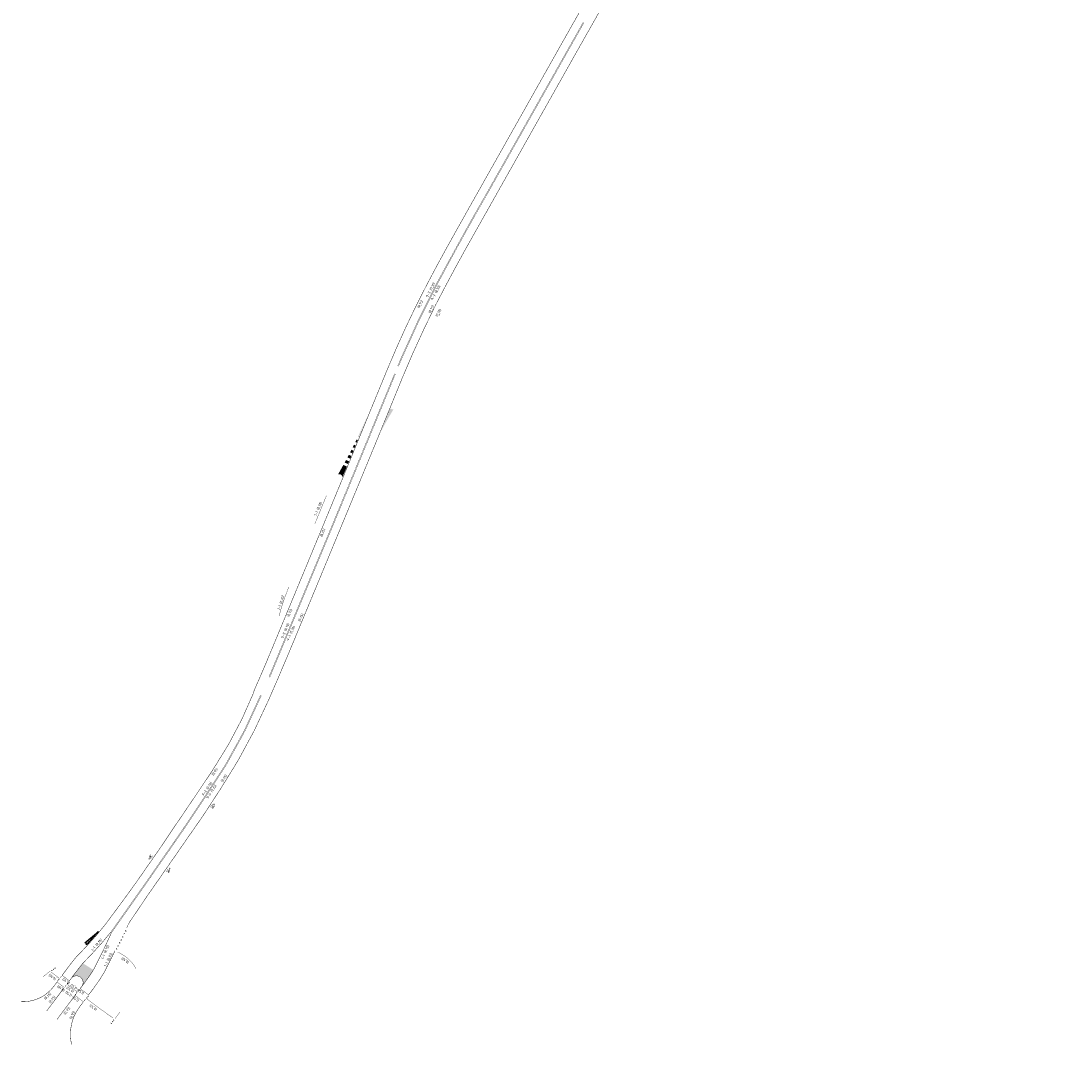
# Model space of a CAD drawing. Extents: x 117783 to 130571, y 447689 to 453929.
# Tile 5 of 22: x 124110 to 124484, y 449875 to 450240. Entities that reach past the tile are written whole.
import ezdxf

# ---------------------------------------------------------------- set-up
doc = ezdxf.new("R2010")
doc.units = 0
doc.header["$LTSCALE"] = 4
doc.header["$MEASUREMENT"] = 0
for name, pattern in [('030270', [0.75, 0.0675, -0.6825]), ('050050', [0.25, 0.1175, -0.1325]), ('11', [0.5, 0.25, -0.25]), ('93', [3, 2.25, -0.75])]:
    doc.linetypes.add(name, pattern=pattern)
for name, color, linetype in [('TM-ASS-T_9-3_10', 7, '93'), ('TM-ASS-T_C_10', 7, 'CONTINUOUS'), ('TM-KTS-T_1-1_10', 7, '11'), ('TM-KTS-T_C_15', 7, 'CONTINUOUS'), ('TM-L_03-27_10', 7, '030270'), ('TM-L_05-05_10', 7, '050050'), ('TM-L_1-1_10', 7, '11'), ('TM-L_1-1_15', 7, '11'), ('TM-L_9-3_10', 7, '93'), ('TM-L_C_10', 7, 'CONTINUOUS'), ('TM-L_C_15', 7, 'CONTINUOUS'), ('TM-SYMBOOL', 7, 'CONTINUOUS'), ('TM-SYMBOOL-T', 7, 'CONTINUOUS'), ('TM-T025TEKST', 7, 'CONTINUOUS')]:
    doc.layers.add(name, color=color, linetype=linetype)
doc.styles.add('ISO', font='ISO')

# ---------------------------------------------------------------- blocks, each defined once
blk = doc.blocks.new('dht')
at = {"layer": 'TM-SYMBOOL'}
blk.add_hatch(color=256, dxfattribs=at).paths.add_polyline_path([(0, 0), (0, 0.5), (0.47, 0.25)])
blk = doc.blocks.new('fiets-m')
at = {"layer": 'TM-SYMBOOL'}
h = blk.add_hatch(color=256, dxfattribs=at)
edge = h.paths.add_edge_path(flags=16)
edge.add_arc((-3.49, 9.27), 9.61, 292.5095, 293.2043)
edge.add_line((0.3, 0.44), (0.32, 0.45))
edge.add_arc((0.18, 0.77), 0.347, 293.6491, 297.6556)
edge.add_arc((0.31, 0.51), 0.0541, 297.2646, 308.4699)
edge.add_arc((0.33, 0.49), 0.0288, 307.8469, 322.2905)
edge.add_arc((0.33, 0.49), 0.0304, 325.5683, 349.2473)
edge.add_line((0.36, 0.48), (0.36, 0.49))
edge.add_arc((0.16, 0.51), 0.205, 352.5698, 357.023)
edge.add_arc((-0.4, 0.55), 0.765, 356.7769, 359.4107)
edge.add_arc((-0.76, 0.55), 1.12, 359.136, 361.1809)
edge.add_arc((-0.1, 0.57), 0.462, 0.7169, 4.8728)
edge.add_arc((0.19, 0.6), 0.167, 4.864, 10.1935)
edge.add_arc((0.28, 0.61), 0.0774, 10.1092, 18.6299)
edge.add_arc((0.31, 0.62), 0.0491, 18.9645, 43.7705)
edge.add_arc((0.29, 0.6), 0.0799, 44.294, 63.1574)
edge.add_line((0.32, 0.67), (0.32, 0.67))
edge.add_line((0.32, 0.67), (0.31, 0.68))
edge.add_line((0.31, 0.68), (0.3, 0.68))
edge.add_line((0.3, 0.68), (0.29, 0.68))
edge.add_line((0.29, 0.68), (0.27, 0.68))
edge.add_line((0.27, 0.68), (0.25, 0.68))
edge.add_arc((0.21, -1.4), 2.08, 88.9631, 90.9168)
edge.add_line((0.18, 0.68), (0.18, 0.68))
edge.add_line((0.18, 0.68), (0.18, 0.71))
edge.add_arc((1.87, 0.48), 1.71, 170.7607, 172.287, ccw=False)
edge.add_arc((1.21, 0.59), 1.03, 166.6345, 170.8416, ccw=False)
edge.add_arc((1.02, 0.64), 0.835, 162.4672, 167.2442, ccw=False)
edge.add_arc((0.55, 0.79), 0.346, 155.096, 162.4465, ccw=False)
edge.add_arc((0.43, 0.85), 0.216, 142.2354, 154.8175, ccw=False)
edge.add_arc((0.66, 0.67), 0.499, 138.287, 142.3444, ccw=False)
edge.add_arc((0.4, 0.91), 0.15, 131.0848, 138.8441, ccw=False)
edge.add_arc((0.33, 0.99), 0.0394, 99.9358, 132.3193, ccw=False)
edge.add_arc((0.33, 0.98), 0.0548, 74.1147, 100.1104, ccw=False)
edge.add_arc((0.32, 0.96), 0.074, 51.6415, 73.2301, ccw=False)
edge.add_arc((0.28, 0.9), 0.145, 40.6522, 52.0791, ccw=False)
edge.add_arc((0.18, 0.81), 0.28, 33.5288, 40.645, ccw=False)
edge.add_arc((0.07, 0.73), 0.417, 27.6605, 34.0674, ccw=False)
edge.add_arc((0.3, 0.86), 0.151, 18.3027, 27.2561, ccw=False)
edge.add_arc((-1.21, 0.33), 1.75, 16.9575, 19.0635, ccw=False)
edge.add_arc((-0.25, 0.63), 0.745, 10.0439, 16.6858, ccw=False)
edge.add_arc((-0.31, 0.62), 0.809, 3.6527, 9.697, ccw=False)
edge.add_arc((-2.6, 0.48), 3.1, 1.8498, 3.5252, ccw=False)
edge.add_arc((-0.32, 0.55), 0.815, -1.051, 2.2199, ccw=False)
edge.add_arc((-0.31, 0.56), 0.809, 355.2232, 358.5776, ccw=False)
edge.add_arc((-2.38, 0.73), 2.89, 353.6648, 355.3433, ccw=False)
edge.add_arc((-0.54, 0.52), 1.03, 350.6274, 353.739, ccw=False)
edge.add_arc((-0.02, 0.44), 0.51, 346.1666, 350.433, ccw=False)
edge.add_arc((-0.06, 0.45), 0.552, 337.2734, 345.7855, ccw=False)
edge.add_arc((-0.09, 0.46), 0.58, 332.088, 337.0295, ccw=False)
edge.add_arc((0.27, 0.27), 0.173, 324.0532, 334.0421, ccw=False)
edge.add_arc((0.28, 0.27), 0.166, 310.7941, 322.1905, ccw=False)
edge.add_arc((0.29, 0.25), 0.15, 305.8959, 312.0013, ccw=False)
edge.add_arc((0.33, 0.19), 0.0722, 296.937, 305.8879, ccw=False)
edge.add_arc((0.34, 0.17), 0.0468, 275.5613, 297.2526, ccw=False)
edge.add_arc((0.34, 0.17), 0.0522, 254.4892, 274.799, ccw=False)
edge.add_arc((0.35, 0.2), 0.0835, 221.6529, 254.1147, ccw=False)
edge.add_arc((0.4, 0.25), 0.152, 216.2959, 222.2107, ccw=False)
edge.add_arc((0.59, 0.38), 0.38, 212.4645, 216.4415, ccw=False)
edge.add_arc((0.69, 0.46), 0.508, 207.3789, 212.65, ccw=False)
edge.add_arc((0.6, 0.41), 0.406, 197.1187, 207.4515, ccw=False)
edge.add_arc((0.75, 0.44), 0.563, 192.0768, 195.9743, ccw=False)
edge.add_arc((2.69, 0.86), 2.54, 190.4725, 192.034, ccw=False)
edge = h.paths.add_edge_path(flags=16)
edge.add_arc((-9.05, 1.76), 8.78, 353.7519, 354.9822, ccw=False)
edge.add_arc((-1.72, 0.97), 1.4, 349.5299, 353.4809, ccw=False)
edge.add_arc((-0.94, 0.83), 0.608, 342.0121, 348.8924, ccw=False)
edge.add_arc((-1.15, 0.9), 0.829, 338.0506, 341.7081, ccw=False)
edge.add_arc((-1.67, 1.11), 1.39, 336.1766, 338.0951, ccw=False)
edge.add_line((-0.4, 0.55), (-0.35, 0.53))
edge.add_arc((-2.31, 1.36), 2.12, 337.0367, 338.6389)
edge.add_arc((-1.32, 0.97), 1.07, 338.6146, 340.9508)
edge.add_arc((-0.85, 0.81), 0.564, 340.8299, 346.6999)
edge.add_arc((-1.04, 0.85), 0.76, 346.6305, 350.8581)
edge.add_arc((-2.54, 1.09), 2.28, 351.0154, 352.9279)
edge.add_arc((-7.42, 1.69), 7.19, 352.9836, 353.9135)
edge.add_arc((-2.68, 0.12), 2.54, 17.1753, 18.5215, ccw=False)
edge.add_arc((-1.41, 0.51), 1.22, 14.3147, 17.2413, ccw=False)
edge.add_arc((-0.95, 0.63), 0.743, 8.0694, 13.9336, ccw=False)
edge.add_arc((-0.95, 0.63), 0.744, 4.2781, 8.0327, ccw=False)
edge.add_arc((-1.91, 0.56), 1.71, 2.0673, 4.1995, ccw=False)
edge.add_arc((-1.97, 0.53), 1.76, 0.7912, 2.8797, ccw=False)
edge.add_arc((-0.86, 0.55), 0.652, -3.709, 0.4304, ccw=False)
edge.add_arc((-2.73, 0.69), 2.53, 353.5962, 355.9419, ccw=False)
edge.add_arc((-1.12, 0.5), 0.905, 349.7762, 353.9199, ccw=False)
edge.add_arc((-0.73, 0.44), 0.517, 337.892, 349.2549, ccw=False)
edge.add_arc((-0.79, 0.46), 0.581, 331.6837, 337.8785, ccw=False)
edge.add_arc((-0.41, 0.25), 0.14, 319.7808, 333.5041, ccw=False)
edge.add_arc((-0.44, 0.28), 0.186, 311.152, 318.7978, ccw=False)
edge.add_arc((-0.4, 0.23), 0.119, 301.33, 312.6575, ccw=False)
edge.add_arc((-0.36, 0.17), 0.0473, 266.8353, 301.3852, ccw=False)
edge.add_arc((-0.36, 0.18), 0.0583, 251.1751, 266.2847, ccw=False)
edge.add_arc((-0.35, 0.2), 0.0824, 236.6403, 251.3439, ccw=False)
edge.add_arc((-0.35, 0.2), 0.0839, 224.7673, 236.7073, ccw=False)
edge.add_arc((-0.31, 0.24), 0.141, 216.1442, 224.3924, ccw=False)
edge.add_arc((-0.03, 0.44), 0.486, 206.3743, 215.9273, ccw=False)
edge.add_arc((-0.12, 0.4), 0.389, 196.5497, 206.8573, ccw=False)
edge.add_arc((-0.02, 0.43), 0.493, 191.6941, 195.7278, ccw=False)
edge.add_arc((0.68, 0.58), 1.2, 189.5485, 192.0321, ccw=False)
edge.add_arc((0.58, 0.57), 1.11, 184.8702, 189.6876, ccw=False)
edge.add_arc((0.74, 0.57), 1.27, 180.4519, 184.6772, ccw=False)
edge.add_arc((2.28, 0.59), 2.81, 179.1878, 180.4832, ccw=False)
edge.add_arc((0.49, 0.62), 1.02, 176.7917, 179.3906, ccw=False)
edge.add_arc((0.27, 0.63), 0.795, 170.2863, 176.5186, ccw=False)
edge.add_arc((0.57, 0.57), 1.1, 165.8329, 170.339, ccw=False)
edge.add_arc((0.32, 0.64), 0.836, 163.018, 166.1183, ccw=False)
edge.add_arc((-0.06, 0.76), 0.444, 158.9596, 163.0714, ccw=False)
edge.add_arc((-0.25, 0.84), 0.235, 146.9148, 159.4723, ccw=False)
edge.add_arc((-0.13, 0.74), 0.39, 136.5082, 145.452, ccw=False)
edge.add_arc((-0.35, 0.95), 0.092, 127.5491, 136.7774, ccw=False)
edge.add_arc((-0.39, 1), 0.0271, 99.3889, 126.886, ccw=False)
edge.add_arc((-0.38, 0.99), 0.0378, 87.08, 98.8961, ccw=False)
edge.add_arc((-0.39, 0.94), 0.087, 77.0378, 86.9322, ccw=False)
edge.add_arc((-0.41, 0.85), 0.183, 69.1177, 77.746, ccw=False)
edge.add_arc((-0.37, 0.95), 0.0723, 55.814, 70.2083, ccw=False)
edge.add_arc((-0.38, 0.94), 0.086, 40.0365, 53.9531, ccw=False)
edge = h.paths.add_edge_path(flags=16)
edge.add_line((0.2, 1.05), (0.17, 1.31))
edge.add_line((0.17, 1.31), (0.16, 1.31))
edge.add_line((0.16, 1.31), (0.1, 0.68))
edge.add_line((0.1, 0.68), (0.13, 0.68))
edge.add_arc((2.07, 0.57), 1.94, 173.6624, 176.7741, ccw=False)
edge.add_arc((1.07, 0.68), 0.94, 168.1851, 173.3759, ccw=False)
edge.add_arc((1.8, 0.53), 1.68, 165.9567, 168.2124, ccw=False)
edge.add_arc((1.04, 0.72), 0.909, 163.0159, 166.0778, ccw=False)
edge.add_arc((0.66, 0.83), 0.504, 158.791, 163.078, ccw=False)
edge.add_arc((0.49, 0.9), 0.328, 152.3253, 158.7772, ccw=False)
h.paths.add_polyline_path([(0.13, 1.41), (-0.22, 1.41), (-0.23, 1.27), (0.01, 0.68), (0.05, 0.68)], flags=16)
edge = h.paths.add_edge_path()
edge.add_arc((-0.43, 0.98), 0.206, 48.3676, 54.4085)
edge.add_arc((-0.38, 1.04), 0.126, 54.3038, 65.2646)
edge.add_arc((-0.37, 1.07), 0.0947, 65.6144, 90.2531)
edge.add_arc((-0.37, 1.06), 0.104, 92.3542, 105.2673)
edge.add_arc((-0.36, 1.02), 0.145, 103.9953, 116.144)
edge.add_arc((-0.38, 1.07), 0.0893, 116.8052, 128.0462)
edge.add_arc((-0.35, 1.03), 0.142, 128.9237, 138.7469)
edge.add_arc((-0.34, 1.02), 0.158, 138.2193, 146.2071)
edge.add_arc((-0.27, 0.98), 0.243, 146.6366, 152.7031)
edge.add_arc((1.05, 0.27), 1.74, 152.0588, 153.8982)
edge.add_arc((-0.18, 0.88), 0.359, 154.3021, 160.035)
edge.add_arc((-0.08, 0.84), 0.471, 160.1436, 163.6583)
edge.add_arc((0.44, 0.69), 1.01, 163.7104, 166.2482)
edge.add_arc((0.8, 0.59), 1.38, 165.768, 170.0303)
edge.add_arc((0.53, 0.65), 1.11, 170.55, 175.3968)
edge.add_arc((1.13, 0.61), 1.71, 175.4736, 179.1995)
edge.add_arc((1.53, 0.58), 2.11, 178.7695, 182.0635)
edge.add_arc((0.75, 0.55), 1.33, 182.0223, 186.4058)
edge.add_arc((0.82, 0.58), 1.4, 186.9422, 195.8054)
edge.add_arc((0.03, 0.36), 0.583, 196.2031, 203.0987)
edge.add_arc((0.12, 0.39), 0.674, 202.8919, 206.5537)
edge.add_arc((-0.15, 0.26), 0.377, 206.6927, 211.3093)
edge.add_arc((-0.18, 0.24), 0.341, 211.1698, 216.2761)
edge.add_arc((-0.32, 0.14), 0.171, 215.7365, 224.7342)
edge.add_arc((-0.34, 0.11), 0.133, 225.1708, 236.2585)
edge.add_arc((-0.37, 0.08), 0.0929, 234.8907, 249.8858)
edge.add_arc((-0.36, 0.09), 0.104, 251.2557, 264.779)
edge.add_arc((-0.36, 0.1), 0.116, 263.8792, 276.9823)
edge.add_arc((-0.36, 0.06), 0.0734, 277.2615, 292.0809)
edge.add_arc((-0.36, 0.08), 0.094, 292.8086, 307.571)
edge.add_arc((-0.43, 0.17), 0.209, 307.1158, 321.9709)
edge.add_arc((-0.48, 0.21), 0.273, 322.3843, 335.6562)
edge.add_arc((-0.95, 0.43), 0.784, 334.7286, 341.3093)
edge.add_arc((-1.23, 0.51), 1.08, 342.2162, 348.1982)
edge.add_arc((-0.94, 0.44), 0.781, 348.3178, 353.7716)
edge.add_arc((-1.89, 0.56), 1.74, 353.2169, 356.65)
edge.add_arc((-1.43, 0.52), 1.28, 357.2194, 359.3507)
edge.add_arc((-4.98, 0.57), 4.83, 359.2827, 360.2849)
edge.add_arc((-1.54, 0.59), 1.39, 0.0484, 3.8347)
edge.add_arc((-1.55, 0.57), 1.4, 4.6356, 9.2472)
edge.add_arc((-2.43, 0.45), 2.29, 8.8221, 10.4717)
edge.add_arc((-0.85, 0.74), 0.683, 10.5069, 14.4025)
edge.add_arc((-1.07, 0.68), 0.908, 14.926, 21.0755)
edge.add_arc((-0.93, 0.72), 0.764, 21.6112, 25.3998)
edge.add_arc((-0.42, 0.96), 0.199, 25.3101, 33.0442)
edge.add_line((-0.25, 1.07), (-0.24, 1.18))
edge.add_line((-0.24, 1.18), (-0.01, 0.61))
edge.add_line((-0.01, 0.61), (-0.01, 0.39))
edge.add_line((-0.01, 0.39), (0, 0.38))
edge.add_line((0, 0.38), (0, 0.37))
edge.add_line((0, 0.37), (0.01, 0.36))
edge.add_line((0.01, 0.36), (0.01, 0.36))
edge.add_line((0.01, 0.36), (0.02, 0.35))
edge.add_line((0.02, 0.35), (0.02, 0.35))
edge.add_line((0.02, 0.35), (0.03, 0.35))
edge.add_arc((0.05, 0.41), 0.0623, 251.4154, 262.7803)
edge.add_line((0.04, 0.34), (0.05, 0.34))
edge.add_line((0.05, 0.34), (0.05, 0.34))
edge.add_line((0.05, 0.34), (0.07, 0.35))
edge.add_line((0.07, 0.35), (0.08, 0.35))
edge.add_line((0.08, 0.35), (0.09, 0.36))
edge.add_line((0.09, 0.36), (0.11, 0.36))
edge.add_line((0.11, 0.36), (0.14, 0.37))
edge.add_arc((2, 0.68), 1.89, 189.2515, 192.4578)
edge.add_arc((1.72, 0.62), 1.6, 192.7031, 194.7165)
edge.add_arc((0.87, 0.4), 0.72, 194.7434, 197.7742)
edge.add_arc((0.78, 0.37), 0.632, 198.144, 205.5699)
edge.add_arc((0.56, 0.26), 0.389, 204.9159, 214.035)
edge.add_arc((0.44, 0.18), 0.238, 213.7133, 220.6588)
edge.add_arc((0.36, 0.11), 0.135, 220.9447, 229.0343)
edge.add_arc((0.37, 0.12), 0.144, 229.3896, 239.1357)
edge.add_arc((0.34, 0.07), 0.084, 239.1466, 250.3232)
edge.add_arc((0.34, 0.09), 0.104, 251.2557, 264.779)
edge.add_arc((0.34, 0.11), 0.124, 264.1554, 274.0881)
edge.add_arc((0.35, 0.06), 0.0754, 273.6218, 302.6743)
edge.add_arc((0.31, 0.12), 0.152, 302.378, 312.2934)
edge.add_arc((0.26, 0.17), 0.217, 311.7702, 319.0525)
edge.add_arc((0.24, 0.19), 0.252, 319.6021, 333.4932)
edge.add_arc((-0.25, 0.43), 0.792, 333.7803, 340.4944)
edge.add_arc((-0.16, 0.4), 0.694, 340.8017, 344.0111)
edge.add_arc((-0.72, 0.56), 1.28, 344.1222, 346.6381)
edge.add_arc((-0.21, 0.44), 0.756, 346.2438, 352.5459)
edge.add_arc((-1.39, 0.58), 1.94, 352.7723, 356.1176)
edge.add_arc((-0.56, 0.52), 1.11, 356.6163, 359.0646)
edge.add_arc((-3.81, 0.57), 4.37, 359.0902, 360.0811)
edge.add_arc((-1.07, 0.59), 1.62, 359.6595, 363.2326)
edge.add_arc((-0.46, 0.61), 1.01, 3.7012, 6.8331)
edge.add_arc((-1.22, 0.52), 1.78, 6.84, 8.9901)
edge.add_arc((-1.34, 0.51), 1.9, 8.6816, 10.9455)
edge.add_arc((-0.09, 0.75), 0.629, 11.1202, 15.3904)
edge.add_arc((-0.39, 0.67), 0.935, 15.6109, 19.443)
edge.add_arc((-0.11, 0.77), 0.64, 19.1278, 24.0768)
edge.add_arc((0.17, 0.9), 0.327, 24.1747, 31.0508)
edge.add_arc((-0.13, 0.71), 0.686, 30.9992, 34.8875)
edge.add_arc((0.07, 0.86), 0.431, 34.4313, 38.8672)
edge.add_arc((0.32, 1.06), 0.114, 38.3695, 51.7597)
edge.add_arc((0.33, 1.07), 0.0998, 53.9981, 85.2568)
edge.add_arc((0.34, 1.07), 0.0944, 87.2376, 103.2667)
edge.add_arc((0.34, 1.03), 0.135, 102.3738, 116.196)
edge.add_arc((0.33, 1.05), 0.113, 116.4275, 131.2484)
edge.add_arc((0.37, 1.01), 0.17, 131.4787, 140.6509)
edge.add_line((0.24, 1.12), (0.18, 1.51))
edge.add_line((0.18, 1.51), (0.2, 1.7))
edge.add_line((0.2, 1.7), (0.23, 1.67))
edge.add_line((0.23, 1.67), (0.24, 1.67))
edge.add_line((0.24, 1.67), (0.27, 1.86))
edge.add_line((0.27, 1.86), (0.12, 1.86))
edge.add_line((0.12, 1.86), (0.11, 1.8))
edge.add_line((0.11, 1.8), (0.16, 1.75))
edge.add_line((0.16, 1.75), (0.15, 1.59))
edge.add_line((0.15, 1.59), (-0.2, 1.59))
edge.add_line((-0.2, 1.59), (-0.19, 1.72))
edge.add_line((-0.19, 1.72), (-0.18, 1.8))
edge.add_line((-0.18, 1.8), (-0.17, 1.85))
edge.add_line((-0.17, 1.85), (-0.16, 1.88))
edge.add_line((-0.16, 1.88), (-0.13, 1.91))
edge.add_line((-0.13, 1.91), (-0.1, 1.93))
edge.add_line((-0.1, 1.93), (-0.06, 1.95))
edge.add_line((-0.06, 1.95), (-0.03, 1.95))
edge.add_line((-0.03, 1.95), (-0.03, 1.99))
edge.add_line((-0.03, 1.99), (-0.06, 1.98))
edge.add_line((-0.06, 1.98), (-0.1, 1.98))
edge.add_line((-0.1, 1.98), (-0.14, 1.96))
edge.add_line((-0.14, 1.96), (-0.16, 1.94))
edge.add_line((-0.16, 1.94), (-0.18, 1.92))
edge.add_line((-0.18, 1.92), (-0.21, 1.88))
edge.add_line((-0.21, 1.88), (-0.22, 1.83))
edge.add_line((-0.22, 1.83), (-0.29, 1.13))
edge = h.paths.add_edge_path(flags=0)
edge.add_line((0.19, 0.39), (0.19, 0.39))

msp = doc.modelspace()

# ---------------------------------------------------------------- hatches: boundary and pattern name
at = {"layer": 'TM-L_C_10'}
h = msp.add_hatch(color=256, dxfattribs=at)
edge = h.paths.add_edge_path()
edge.add_arc((124061.19, 449979.34), 99.36, 316.4701, 320.1447)
edge.add_line((124137.47, 449915.66), (124132.58, 449911.61))
edge.add_arc((124132.64, 449911.01), 0.6, -10.0523, 96.0966, ccw=False)
at = {"layer": 'TM-SYMBOOL'}
h = msp.add_hatch(color=256, dxfattribs=at)
edge = h.paths.add_edge_path()
edge.add_line((124131.9, 449904.28), (124135.67, 449901.91))
edge.add_arc((124072.44, 449941.83), 74.77, 322.1994, 327.7368, ccw=False)
edge.add_arc((124129.62, 449897.43), 2.37, 323.0597, 503.0597)
edge.add_arc((124239.61, 449817.06), 138.6, 140.9999, 143.8325, ccw=False)
at = {"layer": 'TM-SYMBOOL-T'}
h = msp.add_hatch(color=256, dxfattribs=at)
edge = h.paths.add_edge_path()
edge.add_arc((124242.46, 450102.8), 1.09, 213.4132, 279.7088)
edge.add_arc((124305.38, 450061.91), 74.3, 147.5952, 150.5936)
edge.add_arc((124336, 450043.46), 110.04, 150.0539, 152.2882)
edge.add_line((124238.58, 450094.64), (124238.49, 450094.69))
edge.add_arc((116879.49, 453098.49), 7948.44, 337.795687, 337.854185)
for points in [[(124233.07, 450098.46), (124232.98, 450098.51, -0.005639), (124229.97, 450091.93), (124230.35, 450091.78)], [(124229.16, 450088.88), (124228.59, 450089.16), (124228.12, 450088.23), (124228.78, 450087.94)], [(124229.95, 450090.82), (124229.5, 450090.99), (124229.05, 450090.09), (124229.57, 450089.86)], [(124227.62, 450085.1), (124226.71, 450085.53), (124226.22, 450084.59), (124227.22, 450084.16)], [(124228.4, 450087), (124227.66, 450087.33), (124227.18, 450086.41), (124228.01, 450086.04)], [(124224.77, 450081.93), (124222.87, 450078.52, -0.531458), (124224.43, 450077.54), (124226.07, 450081.34)], [(124226.82, 450083.2), (124225.72, 450083.66), (124225.26, 450082.79), (124226.44, 450082.25)]]:
    msp.add_hatch(color=256, dxfattribs=at).paths.add_polyline_path(points)

# ---------------------------------------------------------------- linework, layer by layer
at = {"layer": 'TM-ASS-T_9-3_10', "const_width": 0.1, "flags": 128}
for points in [[(124310.28, 450239.73), (124275.13, 450177.5, 0.005744), (124264.94, 450159.33, 0.026609), (124245.32, 450120), (124244.18, 450117.23)], [(124310.54, 450239.58), (124275.4, 450177.35, 0.005746), (124265.2, 450159.19, 0.026609), (124245.6, 450119.89), (124244.45, 450117.11)]]:
    msp.add_lwpolyline(points, format="xyb", dxfattribs=at)
for points in [[(124243.04, 450114.45), (124233.64, 450091.65), (124221.2, 450061.43), (124198.25, 450006.36)], [(124243.31, 450114.34), (124233.92, 450091.53), (124221.48, 450061.32), (124198.53, 450006.25)]]:
    msp.add_lwpolyline(points, dxfattribs=at)
at = {"layer": 'TM-ASS-T_C_10', "const_width": 0.1, "flags": 128}
msp.add_lwpolyline([(124259.28, 450135.94), (124258.9, 450135)], dxfattribs=at)
at = {"layer": 'TM-KTS-T_1-1_10', "const_width": 0.1, "flags": 128}
msp.add_lwpolyline([(124218.72, 450070.94), (124214.61, 450060.95)], dxfattribs=at)
msp.add_lwpolyline([(124205.33, 450038.4, 0.03605), (124201.84, 450028.08)], format="xyb", dxfattribs=at)
at = {"layer": 'TM-KTS-T_C_15', "const_width": 0.15, "flags": 128}
for points in [[(124484.08, 450430.19), (124468.98, 450422.96), (124453.91, 450415.72, 0.004177), (124442.58, 450410.14), (124431.36, 450404.49, 0.049736), (124407.78, 450390.31, 0.039207), (124387.79, 450372.99, 0.023188), (124379.4, 450363.5, 0.03626), (124365.26, 450342.46), (124357.37, 450328.91, 0.004554), (124351.13, 450317.99), (124337.29, 450293.39), (124315.11, 450254.23), (124302.21, 450231.44), (124289.91, 450209.62), (124269.9, 450174.15), (124262.28, 450160.54, 0.01191), (124250.62, 450138.48, 0.016736), (124240.38, 450115.83), (124240.28, 450115.58)], [(124481.02, 450422.18), (124470.93, 450417.33), (124461.48, 450412.81, 0.015861), (124442.69, 450403.05, 0.048995), (124427.58, 450392.23), (124410.14, 450377.1), (124399.94, 450368.08), (124396.06, 450364.58, 0.017209), (124378.18, 450347.08, 0.066044), (124363.43, 450327.24), (124343.85, 450292.6), (124319.07, 450248.83), (124307.68, 450228.73), (124289.7, 450196.81), (124268.05, 450158.36, 0.008145), (124257.73, 450139.07, 0.01793), (124245.91, 450113.26, 0.001906), (124244.77, 450110.47), (124236.17, 450089.43), (124227.38, 450068.14), (124216.39, 450041.57), (124207.18, 450019.37, -0.005426), (124198.26, 449998.45, -0.005426)], [(124240.28, 450115.58), (124234.01, 450100.32), (124225.43, 450079.37), (124213.27, 450049.97), (124199.67, 450017.2, -0.005612), (124192.81, 450001.15, -0.005612)]]:
    msp.add_lwpolyline(points, format="xyb", dxfattribs=at)
at = {"layer": 'TM-L_03-27_10', "const_width": 0.1}
msp.add_lwpolyline([(124137.03, 449888.79), (124142.62, 449884.78)], dxfattribs=at)
at = {"layer": 'TM-L_05-05_10', "const_width": 0.1}
for points in [[(124122.69, 449897.56), (124125.31, 449895.64)], [(124127.11, 449898.04), (124124.5, 449899.96)], [(124130.93, 449895.22), (124133.95, 449893)], [(124129.13, 449892.82), (124132.12, 449890.56)]]:
    msp.add_lwpolyline(points, dxfattribs=at)
at = {"layer": 'TM-L_1-1_10', "const_width": 0.1}
for points in [[(124120.05, 449901.31), (124117.74, 449899.5)], [(124145.15, 449886.91), (124143.38, 449884.56)]]:
    msp.add_lwpolyline(points, dxfattribs=at)
at = {"layer": 'TM-L_1-1_15', "const_width": 0.15}
for points in [[(124131.68, 449904.04, 0.025427), (124141.83, 449915.3, 0.00726)], [(124135.67, 449901.91, 0.014663), (124142.08, 449915.14)]]:
    msp.add_lwpolyline(points, format="xyb", dxfattribs=at)
at = {"layer": 'TM-L_1-1_15', "const_width": 0.15, "flags": 128}
msp.add_lwpolyline([(124139.38, 449900.79), (124143.39, 449908.73)], dxfattribs=at)
at = {"layer": 'TM-L_1-1_15', "const_width": 0.15}
for points in [[(124124.32, 449899.73), (124123.84, 449899.08)], [(124126.03, 449896.6), (124125.55, 449895.96)], [(124130.73, 449894.96), (124130.28, 449894.36)], [(124132.82, 449891.44), (124132.37, 449890.84)]]:
    msp.add_lwpolyline(points, dxfattribs=at)
at = {"layer": 'TM-L_9-3_10', "flags": 128}
for points in [[(124141.83, 449915.3, 0.1, 0.1, 0), (124149.5, 449926.17, 0.1, 0.1, 0), (124153.96, 449932.49, 0.1, 0.1, 0), (124167.43, 449951.88, 0.1, 0.1, 0), (124175.06, 449963.28, 0.1, 0.1, 0.054608), (124195.29, 449999.92, 0.1, 0.1, 0.045076)], [(124142.08, 449915.14, 0.1, 0.1, 0), (124149.74, 449925.99, 0.1, 0.1, 0), (124154.2, 449932.32, 0.1, 0.1, 0), (124167.68, 449951.71, 0.1, 0.1, 0), (124175.3, 449963.1, 0.1, 0.1, 0.054583), (124195.56, 449999.79, 0.1, 0.1, 0.045075)]]:
    msp.add_lwpolyline(points, format="xyseb", dxfattribs=at)
at = {"layer": 'TM-L_C_10', "const_width": 0.1, "flags": 128}
msp.add_lwpolyline([(124144.33, 449908.26, -0.16936), (124150.82, 449902.38, 13.293238)], format="xyb", dxfattribs=at)
at = {"layer": 'TM-L_C_10', "const_width": 0.1}
for points in [[(124123.63, 449898.81), (124120.46, 449901.22)], [(124126.21, 449896.84), (124130.03, 449894.02)], [(124133.02, 449891.78), (124137.03, 449888.79)]]:
    msp.add_lwpolyline(points, dxfattribs=at)
at = {"layer": 'TM-L_C_15', "const_width": 0.15, "flags": 128}
for points in [[(124164.94, 449953.51), (124171.47, 449963.11), (124178.32, 449973.36, 0.05191), (124192.94, 450001.09)], [(124198.27, 449998.45, -0.043021), (124180.71, 449965.98), (124176.61, 449959.73), (124174.62, 449956.67)], [(124164.94, 449953.51), (124160.3, 449946.56), (124151.38, 449933.76, -0.0069), (124142.92, 449922.17)], [(124148.56, 449918.96), (124154.62, 449927.94, 0.001114), (124169.71, 449949.63), (124174.62, 449956.67), (124174.62, 449956.67)], [(124147.57, 449916.99, -0.036189), (124148.56, 449918.96)]]:
    msp.add_lwpolyline(points, format="xyb", dxfattribs=at)
at = {"layer": 'TM-L_C_15', "linetype": 'Continuous', "const_width": 0.15}
for points in [[(124133.28, 449910.41, 0.038163), (124142.92, 449922.17, -1.225836)], [(124129.36, 449906.32, 0.00726), (124133.28, 449910.41)], [(124129.39, 449906.34, 0.014688), (124125.82, 449901.71)], [(124131.68, 449904.04, 0.000422), (124131.91, 449904.28, 0.00726)]]:
    msp.add_lwpolyline(points, format="xyb", dxfattribs=at)
for points in [[(124124.5, 449899.96), (124125.81, 449901.7)], [(124121.45, 449895.92), (124122.69, 449897.56)]]:
    msp.add_lwpolyline(points, dxfattribs=at)
at = {"layer": 'TM-L_C_15'}
msp.add_lwpolyline([(124131.9, 449904.28, 0, 0, 0), (124135.67, 449901.91, 0.15, 0.15, -0.024166), (124131.52, 449896, 0.15, 0.15, 1), (124127.72, 449898.85, 0.15, 0.15, -0.01236)], format="xyseb", close=True, dxfattribs=at)
at = {"layer": 'TM-L_C_15', "const_width": 0.15}
for points in [[(124135.75, 449895.39, 0.021803), (124139.38, 449900.79)], [(124109.93, 449890.59, 0.24595), (124121.45, 449895.92)], [(124130.87, 449888.9, 0.227095), (124127.92, 449875.22)]]:
    msp.add_lwpolyline(points, format="xyb", dxfattribs=at)
for points in [[(124127.72, 449898.85), (124127.11, 449898.04)], [(124125.31, 449895.64), (124119, 449887.25)], [(124130.93, 449895.22), (124131.52, 449896)], [(124133.95, 449893), (124135.73, 449895.36)], [(124122.67, 449884.23), (124129.13, 449892.82)], [(124130.87, 449888.9), (124132.15, 449890.6)]]:
    msp.add_lwpolyline(points, dxfattribs=at)
at = {"layer": 'TM-SYMBOOL', "flags": 128}
msp.add_lwpolyline([(124132.58, 449911.61), (124137.47, 449915.66)], dxfattribs=at)
at = {"layer": 'TM-SYMBOOL', "linetype": 'Continuous'}
msp.add_lwpolyline([(124133.23, 449910.91, 0.016035), (124137.47, 449915.66, 0.016035)], format="xyb", dxfattribs=at)
msp.add_arc((124132.64, 449911.01), 0.6, 349.9477, 96.0966, dxfattribs=at)

# ---------------------------------------------------------------- block references
at = {"layer": 'TM-SYMBOOL'}
for name, p, rotation in [('fiets-m', (124177.82, 449959.64), 326.7433232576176), ('fiets-m', (124156.41, 449942.78), 145.4954811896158), ('fiets-m', (124162.04, 449936.69), 325.9595823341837), ('dht', (124146.95, 449915.71), 333.2073200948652), ('dht', (124144.78, 449911.43), 333.2073200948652), ('dht', (124145.32, 449912.5), 333.2073200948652), ('dht', (124145.85, 449913.55), 333.2073200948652), ('dht', (124146.4, 449914.65), 333.2073200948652), ('dht', (124143.66, 449909.25), 333.2073200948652), ('dht', (124144.2, 449910.32), 333.2073200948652), ('dht', (124120.55, 449901.68), 306.5486689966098), ('dht', (124121.12, 449902.1), 306.5486689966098), ('dht', (124121.68, 449902.51), 306.5486689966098), ('dht', (124123.2, 449898.05), 141.3861184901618), ('dht', (124123.63, 449898.6), 141.3861184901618), ('dht', (124126.28, 449896.95), 323.0597310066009), ('dht', (124126.7, 449897.51), 323.0597310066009), ('dht', (124129.56, 449893.25), 141.3861184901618), ('dht', (124130, 449893.8), 141.3861184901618), ('dht', (124133.09, 449891.88), 323.0597310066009), ('dht', (124133.51, 449892.44), 323.0597310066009), ('dht', (124142.3, 449882.99), 141.3861184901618), ('dht', (124142.74, 449883.53), 141.3861184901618), ('dht', (124143.18, 449884.08), 141.3861184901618)]:
    msp.add_blockref(name, p, dxfattribs=dict(at, rotation=rotation))

# ---------------------------------------------------------------- texts
at = {"layer": 'TM-T025TEKST', "style": 'ISO'}
for s, rotation, p in [('9-3 (0,10)', 62.2485, (124254.9, 450141.6)), ('9-3 (0,10)', 62.2485, (124256.76, 450140.59)), ('(0,15)', 62.2485, (124251.82, 450137.7)), ('(0,15)', 62.2485, (124255.79, 450135.9)), ('(0,10)', 62.2485, (124258.33, 450134.67)), ('1-1 (0,10)', 67.536, (124215.17, 450063.66)), ('(0,15)', 67.536, (124217.26, 450056.21)), ('1-1 (0,10)', 72.3735, (124202.12, 450030.17)), ('(0,15)', 63.8332, (124205.36, 450027.65)), ('(0,15)', 63.8332, (124209.35, 450026.02)), ('9-3 (0,10)', 67.2919, (124203.36, 450019.99)), ('9-3 (0,10)', 67.2919, (124205.34, 450019.11)), ('(0,15)', 56.3981, (124178.49, 449971.06)), ('9-3 (0,10)', 56.3981, (124174.94, 449963.84)), ('(0,15)', 56.3981, (124181.77, 449968.67)), ('9-3 (0,10)', 56.3981, (124176.56, 449962.82)), ('1-1 (0,15)', 48.8652, (124135.38, 449908.58)), ('1-1 (0,15)', 66.2145, (124139.19, 449905.63)), ('1-1 (0,15)', 64.8048, (124140.25, 449902.93)), ('(0,10)', 145.0505, (124148.46, 449904.84)), ('(0,10)', 145.0505, (124122.53, 449898.91)), ('0,50-0,50 (0,10)', 143.9947, (124132.41, 449893.79)), ('(0,15)', 43.1615, (124118.55, 449891.2)), ('0,50-0,50 (0,10)', 143.9947, (124130.59, 449891.18)), ('(0,10)', 145.0505, (124128.88, 449894.41)), ('(0,15)', 51.6494, (124120.36, 449889.91)), ('(0,10)', 145.0505, (124137.07, 449888.01)), ('(0,15)', 51.6494, (124125.62, 449885.87)), ('(0,15)', 66.7217, (124127.93, 449884.27))]:
    msp.add_text(s, height=0.9, rotation=rotation, dxfattribs=at).set_placement(p)

doc.saveas('drawing.dxf')
